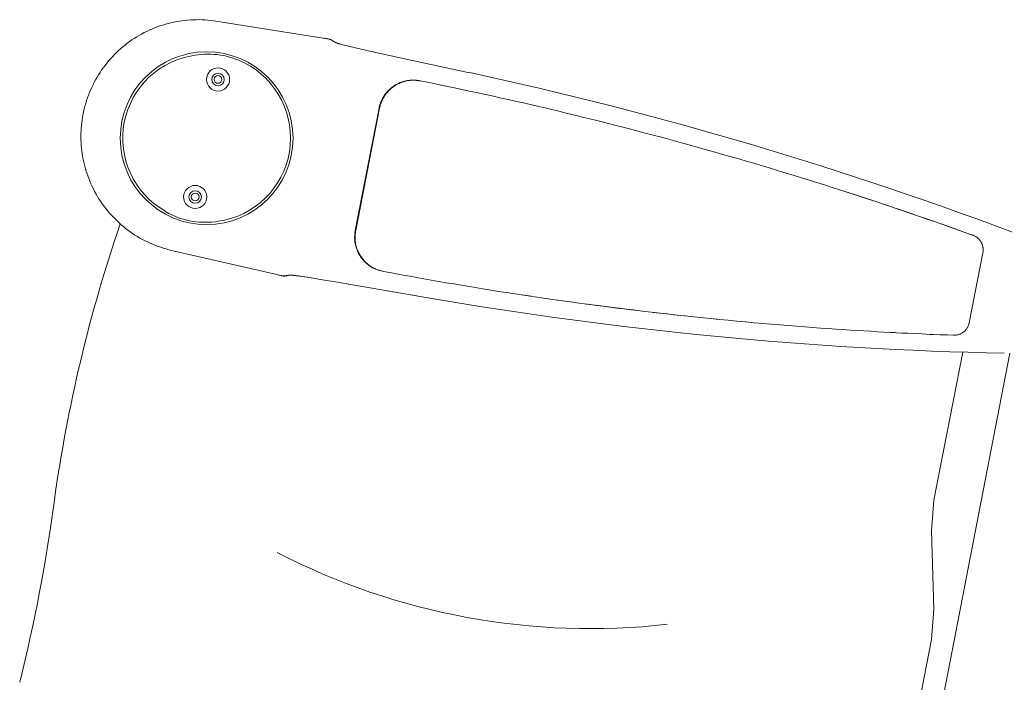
# Model space of a CAD drawing. Header units: inches. Extents: x -2078 to 109126, y -964 to 6385.
# Tile 246 of 256: x 37070 to 37085, y 3932 to 3943. Entities that reach past the tile are written whole.
import ezdxf

# ---------------------------------------------------------------- set-up
doc = ezdxf.new("R2010")
doc.units = ezdxf.units.IN
doc.header["$MEASUREMENT"] = 0
doc.layers.add('16_dwg _2_', color=8, linetype='Continuous', lineweight=9)
doc.layers.add('A-HATCH', color=9, linetype='Continuous')

# ---------------------------------------------------------------- blocks, each defined once
blk = doc.blocks.new('16_dwg _2_-1561311-3-1st Floor - Auditorium')
at = {"color": 254, "lineweight": 9}
for p, q in [((177010.765, 507970.075), (176994.027, 507970.075)), ((177010.736, 507968.238), (177010.722, 507968.134)), ((177010.462, 507965.993), (177010.446, 507965.836)), ((177010.205, 507962.51), (177010.198, 507962.363)), ((177009.865, 507960.64), (177009.867, 507960.738)), ((177009.859, 507960.352), (177009.861, 507960.448)), ((177013.197, 507960.529), (177013.197, 507960.584)), ((177013.198, 507960.462), (177013.198, 507960.473)), ((177009.857, 507960.257), (177009.858, 507960.305)), ((177013.2, 507960.2), (177013.2, 507960.253)), ((177010.16, 507960.008), (177010.163, 507959.998)), ((177010.166, 507959.987), (177010.169, 507959.976)), ((177013.187, 507960.017), (177013.189, 507960.025)), ((177009.845, 507959.68), (177009.845, 507959.683)), ((177010.262, 507959.798), (177010.263, 507959.797)), ((177010.288, 507959.768), (177010.289, 507959.766)), ((177009.844, 507959.642), (177009.844, 507959.644)), ((177010.507, 507959.622), (177010.517, 507959.619)), ((177010.527, 507959.615), (177010.537, 507959.612)), ((177010.547, 507959.61), (177010.556, 507959.607)), ((177012.707, 507959.593), (177012.715, 507959.593)), ((177012.769, 507959.602), (177012.779, 507959.604)), ((177013.502, 507959.642), (177013.502, 507959.644)), ((177009.833, 507959.197), (177009.833, 507959.2)), ((177009.773, 507958.581), (177009.773, 507958.583)), ((177010.684, 507955.326), (177010.687, 507955.323)), ((177010.696, 507955.314), (177010.694, 507955.315)), ((177010.813, 507955.247), (177010.811, 507955.248)), ((177010.827, 507955.242), (177010.829, 507955.241)), ((177010.853, 507955.226), (177010.851, 507955.227)), ((177010.876, 507955.217), (177010.877, 507955.217)), ((177010.893, 507955.207), (177010.891, 507955.208)), ((177010.934, 507955.188), (177010.932, 507955.189))]:
    blk.add_line(p, q, dxfattribs=at)
at = {"color": 254, "lineweight": 9, "flags": 128}
for points in [[(177010.637, 507969.342), (177008.261, 507969.342), (177007.782, 507969.396), (177006.58, 507969.668), (177006.101, 507969.721), (176998.691, 507969.721), (176998.211, 507969.668), (176997.01, 507969.396), (176996.531, 507969.342)], [(177010.871, 507969.15), (177010.855, 507969.039), (177010.857, 507969.051), (177010.871, 507969.143), (177010.871, 507969.15), (177010.873, 507969.159), (177010.875, 507969.169), (177010.877, 507969.178), (177010.88, 507969.187), (177010.883, 507969.196), (177010.887, 507969.205), (177010.891, 507969.214), (177010.895, 507969.222), (177010.899, 507969.231), (177010.904, 507969.239), (177010.909, 507969.247), (177010.915, 507969.255), (177010.92, 507969.262), (177010.927, 507969.27), (177010.933, 507969.277), (177010.939, 507969.284), (177010.946, 507969.29), (177010.953, 507969.297), (177010.961, 507969.303), (177010.968, 507969.309), (177010.976, 507969.314), (177010.984, 507969.319), (177010.993, 507969.324), (177011.001, 507969.328), (177011.01, 507969.333), (177011.018, 507969.336), (177011.027, 507969.34), (177011.036, 507969.343), (177011.045, 507969.346), (177011.054, 507969.348), (177011.064, 507969.35), (177011.073, 507969.352), (177011.083, 507969.353), (177011.092, 507969.354), (177011.102, 507969.355), (177011.111, 507969.355), (177012.234, 507969.355), (177012.244, 507969.355), (177012.253, 507969.354), (177012.263, 507969.353), (177012.272, 507969.352), (177012.282, 507969.35), (177012.291, 507969.348), (177012.3, 507969.346), (177012.309, 507969.343), (177012.318, 507969.34), (177012.327, 507969.336), (177012.336, 507969.333), (177012.344, 507969.328), (177012.353, 507969.324), (177012.361, 507969.319), (177012.369, 507969.314), (177012.377, 507969.309), (177012.385, 507969.303), (177012.392, 507969.297), (177012.399, 507969.29), (177012.406, 507969.284), (177012.413, 507969.277), (177012.419, 507969.27), (177012.425, 507969.262), (177012.431, 507969.255), (177012.436, 507969.247), (177012.441, 507969.239), (177012.446, 507969.231), (177012.451, 507969.222), (177012.455, 507969.214), (177012.459, 507969.205), (177012.462, 507969.196), (177012.465, 507969.187), (177012.468, 507969.178), (177012.471, 507969.169), (177012.473, 507969.159), (177012.474, 507969.15), (177012.485, 507969.079), (177012.502, 507968.969), (177012.48, 507969.11), (177012.474, 507969.143), (177012.474, 507969.15)], [(177010.819, 507968.803), (177010.824, 507968.836), (177010.839, 507968.94), (177010.855, 507969.044), (177010.838, 507968.934), (177010.82, 507968.821), (177010.814, 507968.781), (177010.796, 507968.658), (177010.777, 507968.529), (177010.764, 507968.44), (177010.751, 507968.349), (177010.738, 507968.256), (177010.724, 507968.16), (177010.711, 507968.062), (177010.697, 507967.961), (177010.683, 507967.858), (177010.669, 507967.752), (177010.655, 507967.644), (177010.64, 507967.534), (177010.626, 507967.422), (177010.612, 507967.308), (177010.597, 507967.191), (177010.582, 507967.072), (177010.568, 507966.95), (177010.553, 507966.825), (177010.538, 507966.697), (177010.523, 507966.566), (177010.509, 507966.434), (177010.494, 507966.3), (177010.48, 507966.166), (177010.466, 507966.031), (177010.452, 507965.896), (177010.438, 507965.76), (177010.425, 507965.622), (177010.411, 507965.482), (177010.398, 507965.336), (177010.408, 507965.443)], [(177012.557, 507968.609), (177012.538, 507968.735), (177012.52, 507968.855), (177012.502, 507968.969), (177012.517, 507968.865)], [(177012.567, 507968.529), (177012.552, 507968.637), (177012.533, 507968.758), (177012.517, 507968.865)], [(177012.557, 507968.609), (177012.576, 507968.478), (177012.589, 507968.388), (177012.6, 507968.301), (177012.617, 507968.183), (177012.635, 507968.055), (177012.647, 507967.963), (177012.661, 507967.865), (177012.675, 507967.758), (177012.692, 507967.638), (177012.677, 507967.745), (177012.663, 507967.85), (177012.657, 507967.902), (177012.643, 507968.004), (177012.629, 507968.103), (177012.615, 507968.2)], [(177012.615, 507968.2), (177012.6, 507968.301), (177012.585, 507968.406), (177012.567, 507968.529)], [(177012.748, 507967.19), (177012.734, 507967.305), (177012.72, 507967.419), (177012.706, 507967.53), (177012.692, 507967.638), (177012.707, 507967.515), (177012.724, 507967.377), (177012.743, 507967.23), (177012.762, 507967.074)], [(177012.806, 507966.705), (177012.792, 507966.829), (177012.777, 507966.952), (177012.763, 507967.072), (177012.748, 507967.19)], [(177012.875, 507966.077), (177012.862, 507966.204), (177012.848, 507966.329), (177012.834, 507966.455), (177012.821, 507966.58), (177012.806, 507966.705)], [(177012.902, 507965.817), (177012.888, 507965.948), (177012.875, 507966.077)], [(177012.954, 507965.265), (177012.941, 507965.406), (177012.928, 507965.545), (177012.915, 507965.682), (177012.902, 507965.817)], [(177010.398, 507965.336), (177010.384, 507965.184), (177010.37, 507965.027), (177010.363, 507964.946), (177010.356, 507964.863), (177010.349, 507964.779), (177010.342, 507964.691), (177010.334, 507964.601), (177010.327, 507964.508), (177010.32, 507964.411), (177010.312, 507964.307), (177010.304, 507964.199), (177010.296, 507964.089), (177010.288, 507963.977), (177010.28, 507963.863), (177010.273, 507963.752), (177010.266, 507963.646), (177010.26, 507963.544), (177010.254, 507963.445), (177010.248, 507963.35), (177010.243, 507963.26), (177010.238, 507963.172), (177010.233, 507963.088), (177010.225, 507962.928), (177010.221, 507962.851), (177010.213, 507962.702), (177010.207, 507962.559), (177010.2, 507962.42), (177010.195, 507962.285), (177010.189, 507962.152), (177010.184, 507962.022), (177010.18, 507961.895), (177010.176, 507961.77), (177010.172, 507961.645), (177010.168, 507961.521), (177010.165, 507961.396), (177010.162, 507961.272), (177010.159, 507961.149), (177010.156, 507961.028), (177010.154, 507960.91), (177010.152, 507960.794), (177010.15, 507960.681), (177010.149, 507960.571), (177010.147, 507960.463), (177010.146, 507960.355), (177010.145, 507960.25), (177010.145, 507960.144), (177010.145, 507960.134), (177010.145, 507960.125), (177010.146, 507960.104), (177010.147, 507960.083), (177010.15, 507960.063), (177010.153, 507960.042), (177010.157, 507960.022), (177010.162, 507960.001), (177010.167, 507959.981), (177010.174, 507959.962), (177010.181, 507959.942), (177010.188, 507959.923), (177010.197, 507959.904), (177010.206, 507959.885), (177010.216, 507959.867), (177010.227, 507959.849), (177010.238, 507959.832), (177010.25, 507959.815), (177010.262, 507959.798), (177010.276, 507959.782), (177010.289, 507959.766), (177010.304, 507959.751), (177010.319, 507959.737), (177010.334, 507959.723), (177010.35, 507959.71), (177010.366, 507959.697), (177010.383, 507959.685), (177010.401, 507959.674), (177010.419, 507959.663), (177010.437, 507959.653), (177010.455, 507959.644), (177010.474, 507959.635), (177010.493, 507959.627), (177010.513, 507959.62), (177010.532, 507959.614), (177010.552, 507959.608), (177010.573, 507959.603), (177010.593, 507959.599), (177010.613, 507959.596), (177010.634, 507959.593), (177010.655, 507959.591), (177010.676, 507959.59), (177010.692, 507959.59), (177012.654, 507959.59), (177012.654, 507959.596)], [(177013.158, 507962.102), (177013.153, 507962.24), (177013.147, 507962.379), (177013.141, 507962.518), (177013.134, 507962.658), (177013.127, 507962.801), (177013.12, 507962.948), (177013.112, 507963.102), (177013.107, 507963.181), (177013.103, 507963.263), (177013.098, 507963.347), (177013.093, 507963.434), (177013.087, 507963.524), (177013.081, 507963.618), (177013.075, 507963.717), (177013.068, 507963.819), (177013.061, 507963.928), (177013.053, 507964.041), (177013.045, 507964.154), (177013.036, 507964.269), (177013.028, 507964.384), (177013.019, 507964.494), (177013.011, 507964.598), (177013.003, 507964.698), (177012.995, 507964.792), (177012.988, 507964.88), (177012.974, 507965.043), (177012.967, 507965.119), (177012.954, 507965.265)], [(177010.367, 507964.993), (177010.357, 507964.872), (177010.348, 507964.763), (177010.34, 507964.664), (177010.331, 507964.545), (177010.322, 507964.441)], [(177010.306, 507964.229), (177010.299, 507964.121), (177010.292, 507964.021), (177010.284, 507963.905), (177010.277, 507963.806), (177010.269, 507963.694), (177010.262, 507963.569), (177010.256, 507963.478), (177010.25, 507963.381)], [(177010.238, 507963.163), (177010.231, 507963.043), (177010.224, 507962.916)], [(177013.189, 507961.051), (177013.186, 507961.173), (177013.183, 507961.299), (177013.18, 507961.427), (177013.176, 507961.557), (177013.172, 507961.691), (177013.168, 507961.827), (177013.163, 507961.964), (177013.158, 507962.102)], [(177013.193, 507960.813), (177013.191, 507960.93), (177013.189, 507961.051)], [(177009.832, 507959.166), (177009.835, 507959.263), (177009.838, 507959.408), (177009.848, 507959.806), (177009.852, 507960.026), (177009.87, 507960.883)], [(177013.195, 507960.058), (177013.196, 507960.065), (177013.197, 507960.073), (177013.198, 507960.08), (177013.198, 507960.087), (177013.199, 507960.094), (177013.199, 507960.1), (177013.2, 507960.107), (177013.2, 507960.113), (177013.201, 507960.125), (177013.201, 507960.144), (177013.201, 507960.137), (177013.201, 507960.144), (177013.2, 507960.253), (177013.199, 507960.362), (177013.198, 507960.473), (177013.197, 507960.584), (177013.195, 507960.697), (177013.193, 507960.813)], [(177013.475, 507960.883), (177013.489, 507960.211), (177013.495, 507959.937), (177013.499, 507959.764), (177013.51, 507959.298)], [(177013.201, 507960.13), (177013.201, 507960.134), (177013.201, 507960.137)], [(177010.145, 507960.129), (177010.146, 507960.111), (177010.147, 507960.093), (177010.149, 507960.076), (177010.151, 507960.058), (177010.155, 507960.04), (177010.158, 507960.022), (177010.163, 507960.005), (177010.167, 507959.987), (177010.173, 507959.97), (177010.179, 507959.953), (177010.185, 507959.937), (177010.192, 507959.92), (177010.2, 507959.904), (177010.208, 507959.888), (177010.217, 507959.872), (177010.226, 507959.856), (177010.236, 507959.841), (177010.246, 507959.826), (177010.257, 507959.812), (177010.268, 507959.798), (177010.279, 507959.784), (177010.291, 507959.771), (177010.304, 507959.758), (177010.317, 507959.745), (177010.33, 507959.733), (177010.344, 507959.721), (177010.358, 507959.71), (177010.372, 507959.699), (177010.387, 507959.689), (177010.402, 507959.679), (177010.417, 507959.67), (177010.433, 507959.661), (177010.449, 507959.653), (177010.465, 507959.645), (177010.482, 507959.638), (177010.499, 507959.632), (177010.515, 507959.626), (177010.533, 507959.62), (177010.55, 507959.615), (177010.567, 507959.611), (177010.585, 507959.607), (177010.602, 507959.604), (177010.62, 507959.601), (177010.638, 507959.599), (177010.656, 507959.598), (177010.674, 507959.597), (177010.692, 507959.596), (177012.654, 507959.596), (177012.672, 507959.597), (177012.69, 507959.598), (177012.707, 507959.599), (177012.725, 507959.601), (177012.743, 507959.604), (177012.761, 507959.607), (177012.778, 507959.611), (177012.796, 507959.615), (177012.813, 507959.62), (177012.83, 507959.626), (177012.847, 507959.632), (177012.864, 507959.638), (177012.88, 507959.645), (177012.896, 507959.653), (177012.912, 507959.661), (177012.928, 507959.67), (177012.943, 507959.679), (177012.958, 507959.689), (177012.973, 507959.699), (177012.988, 507959.71), (177013.002, 507959.721), (177013.015, 507959.733), (177013.029, 507959.745), (177013.041, 507959.758), (177013.054, 507959.771), (177013.066, 507959.784), (177013.078, 507959.798), (177013.089, 507959.812), (177013.099, 507959.826), (177013.11, 507959.841), (177013.119, 507959.856), (177013.128, 507959.872), (177013.137, 507959.888), (177013.145, 507959.904), (177013.153, 507959.92), (177013.16, 507959.936), (177013.167, 507959.953), (177013.173, 507959.97), (177013.178, 507959.987), (177013.183, 507960.005), (177013.187, 507960.022), (177013.191, 507960.04), (177013.194, 507960.058), (177013.196, 507960.075), (177013.198, 507960.093), (177013.2, 507960.111), (177013.201, 507960.129), (177013.201, 507960.125), (177013.2, 507960.104), (177013.198, 507960.083), (177013.196, 507960.062), (177013.192, 507960.042), (177013.188, 507960.021), (177013.183, 507960.001), (177013.178, 507959.981), (177013.172, 507959.961), (177013.165, 507959.942), (177013.157, 507959.922), (177013.148, 507959.903), (177013.139, 507959.885), (177013.129, 507959.867), (177013.118, 507959.849), (177013.107, 507959.831), (177013.095, 507959.814), (177013.083, 507959.798), (177013.069, 507959.782), (177013.056, 507959.766), (177013.041, 507959.751), (177013.026, 507959.737), (177013.011, 507959.723), (177012.995, 507959.71), (177012.979, 507959.697), (177012.962, 507959.685), (177012.944, 507959.674), (177012.926, 507959.663), (177012.908, 507959.653), (177012.89, 507959.644), (177012.871, 507959.635), (177012.852, 507959.627), (177012.832, 507959.62), (177012.813, 507959.614), (177012.793, 507959.608), (177012.772, 507959.603), (177012.752, 507959.599), (177012.732, 507959.596), (177012.711, 507959.593), (177012.69, 507959.591), (177012.669, 507959.59), (177012.654, 507959.59), (177012.661, 507959.59), (177012.668, 507959.59), (177012.676, 507959.59)], [(177013.163, 507959.938), (177013.167, 507959.949), (177013.171, 507959.959), (177013.174, 507959.969), (177013.177, 507959.979), (177013.18, 507959.989), (177013.183, 507959.998), (177013.185, 507960.008)], [(177013.191, 507960.034), (177013.192, 507960.042), (177013.194, 507960.05)], [(177010.173, 507959.964), (177010.177, 507959.952), (177010.182, 507959.94)], [(177010.187, 507959.927), (177010.192, 507959.914), (177010.199, 507959.9)], [(177010.206, 507959.886), (177010.213, 507959.872), (177010.222, 507959.857), (177010.231, 507959.842), (177010.241, 507959.827), (177010.252, 507959.812)], [(177013.094, 507959.813), (177013.104, 507959.827), (177013.113, 507959.84), (177013.121, 507959.853), (177013.129, 507959.866), (177013.136, 507959.879), (177013.142, 507959.891), (177013.148, 507959.903), (177013.154, 507959.915), (177013.159, 507959.927)], [(177010.302, 507959.753), (177010.316, 507959.74), (177010.33, 507959.727), (177010.344, 507959.715), (177010.358, 507959.703), (177010.372, 507959.693), (177010.386, 507959.683)], [(177010.399, 507959.675), (177010.413, 507959.667), (177010.425, 507959.659), (177010.438, 507959.653)], [(177012.943, 507959.673), (177012.958, 507959.683), (177012.973, 507959.693), (177012.988, 507959.704), (177013.003, 507959.716), (177013.018, 507959.729), (177013.032, 507959.742), (177013.046, 507959.756), (177013.059, 507959.77), (177013.072, 507959.784), (177013.083, 507959.799)], [(177010.45, 507959.646), (177010.462, 507959.641), (177010.474, 507959.635), (177010.485, 507959.631), (177010.496, 507959.626)], [(177010.565, 507959.605), (177010.574, 507959.603), (177010.583, 507959.601), (177010.591, 507959.599), (177010.599, 507959.598)], [(177010.607, 507959.597), (177010.615, 507959.595), (177010.622, 507959.594), (177010.63, 507959.594), (177010.637, 507959.593), (177010.644, 507959.592), (177010.65, 507959.592), (177010.657, 507959.591), (177010.663, 507959.591)], [(177012.683, 507959.591), (177012.691, 507959.591), (177012.699, 507959.592)], [(177012.723, 507959.594), (177012.732, 507959.596), (177012.74, 507959.597), (177012.75, 507959.598), (177012.759, 507959.6)], [(177012.789, 507959.607), (177012.8, 507959.61), (177012.811, 507959.613), (177012.822, 507959.617), (177012.834, 507959.621)], [(177012.846, 507959.625), (177012.859, 507959.63), (177012.872, 507959.636)], [(177012.886, 507959.642), (177012.9, 507959.648), (177012.914, 507959.656), (177012.928, 507959.664)], [(177013.509, 507959.335), (177013.51, 507959.298), (177013.525, 507958.862), (177013.527, 507958.835), (177013.527, 507958.823), (177013.528, 507958.811), (177013.529, 507958.8), (177013.53, 507958.79), (177013.531, 507958.781), (177013.532, 507958.772), (177013.532, 507958.764), (177013.533, 507958.757), (177013.534, 507958.75), (177013.535, 507958.744), (177013.536, 507958.738), (177013.536, 507958.733), (177013.537, 507958.729), (177013.538, 507958.725), (177013.538, 507958.723), (177013.539, 507958.72), (177013.539, 507958.719), (177013.561, 507958.66), (177013.567, 507958.644), (177013.569, 507958.637), (177013.567, 507958.642), (177013.567, 507958.644), (177013.567, 507958.642), (177013.568, 507958.64), (177013.568, 507958.638), (177013.569, 507958.637), (177013.569, 507958.635), (177013.57, 507958.634), (177013.57, 507958.632), (177013.57, 507958.631), (177013.57, 507958.629), (177013.57, 507958.628), (177013.571, 507958.627), (177013.571, 507958.626), (177013.571, 507958.624), (177013.571, 507958.623), (177013.571, 507958.622), (177013.571, 507958.621), (177013.571, 507958.62), (177013.571, 507958.618), (177013.571, 507958.617), (177013.572, 507958.616), (177013.572, 507958.607), (177013.572, 507958.604), (177013.572, 507958.596)], [(177009.773, 507958.569), (177009.773, 507958.578), (177009.773, 507958.589), (177009.773, 507958.587), (177009.773, 507958.598), (177009.773, 507958.593), (177009.773, 507958.602), (177009.774, 507958.598), (177009.774, 507958.605), (177009.774, 507958.608), (177009.774, 507958.602), (177009.774, 507958.604), (177009.774, 507958.606), (177009.774, 507958.608), (177009.774, 507958.61), (177009.774, 507958.611), (177009.774, 507958.613), (177009.774, 507958.614), (177009.774, 507958.615), (177009.774, 507958.616), (177009.774, 507958.617), (177009.774, 507958.622), (177009.774, 507958.623), (177009.775, 507958.624), (177009.775, 507958.626), (177009.775, 507958.627), (177009.775, 507958.628), (177009.775, 507958.629), (177009.775, 507958.63), (177009.775, 507958.631), (177009.776, 507958.633), (177009.776, 507958.634), (177009.776, 507958.636), (177009.777, 507958.637), (177009.777, 507958.639), (177009.778, 507958.64), (177009.778, 507958.642), (177009.779, 507958.644), (177009.806, 507958.719), (177009.807, 507958.72), (177009.807, 507958.722), (177009.808, 507958.725), (177009.808, 507958.729), (177009.809, 507958.733), (177009.81, 507958.738), (177009.811, 507958.744), (177009.811, 507958.75), (177009.812, 507958.756), (177009.813, 507958.764), (177009.814, 507958.772), (177009.815, 507958.781), (177009.816, 507958.79), (177009.816, 507958.8), (177009.817, 507958.811), (177009.818, 507958.823), (177009.82, 507958.848), (177009.821, 507958.877), (177009.823, 507958.909)], [(177009.778, 507958.642), (177009.777, 507958.638), (177009.776, 507958.635), (177009.775, 507958.631), (177009.775, 507958.627), (177009.775, 507958.623), (177009.775, 507958.619), (177009.802, 507958.694), (177009.802, 507958.697), (177009.802, 507958.701), (177009.803, 507958.705), (177009.803, 507958.709), (177009.804, 507958.713), (177009.806, 507958.717), (177009.806, 507958.719), (177009.81, 507958.729), (177009.811, 507958.74), (177009.812, 507958.751), (177009.814, 507958.764), (177009.815, 507958.777), (177009.816, 507958.792), (177009.817, 507958.808), (177009.819, 507958.825), (177009.82, 507958.843), (177009.821, 507958.862), (177009.823, 507958.904)], [(177009.774, 507958.616), (177009.774, 507958.617), (177009.774, 507958.618), (177009.774, 507958.619), (177009.774, 507958.62), (177009.774, 507958.621)], [(177009.774, 507958.611), (177009.774, 507958.613), (177009.774, 507958.616)], [(177009.802, 507958.694), (177009.804, 507958.698), (177009.805, 507958.704), (177009.807, 507958.711), (177009.808, 507958.72)], [(177013.572, 507958.616), (177013.572, 507958.615), (177013.572, 507958.613), (177013.572, 507958.61)], [(177013.572, 507958.596), (177013.572, 507958.59), (177013.572, 507958.592), (177013.572, 507958.584), (177013.572, 507958.586)], [(177013.572, 507958.578), (177013.572, 507958.581), (177013.572, 507958.583), (177013.572, 507958.569), (177013.572, 507958.56)], [(177013.572, 507958.56), (177013.572, 507958.546), (177013.571, 507958.531), (177013.571, 507958.516), (177013.511, 507956.808), (177013.509, 507956.768), (177013.506, 507956.723), (177013.502, 507956.679), (177013.497, 507956.634), (177013.49, 507956.589), (177013.483, 507956.545), (177013.474, 507956.501), (177013.465, 507956.457), (177013.454, 507956.413), (177013.442, 507956.37), (177013.429, 507956.327), (177013.415, 507956.284), (177013.4, 507956.242), (177013.385, 507956.199), (177013.368, 507956.158), (177013.35, 507956.117), (177013.331, 507956.076), (177013.311, 507956.036), (177013.29, 507955.996), (177013.268, 507955.956), (177013.245, 507955.918), (177013.221, 507955.88), (177013.196, 507955.842), (177013.171, 507955.805), (177013.144, 507955.769), (177013.117, 507955.733), (177013.088, 507955.698), (177013.059, 507955.664), (177013.029, 507955.63), (177012.998, 507955.598), (177012.967, 507955.566), (177012.934, 507955.534), (177012.901, 507955.504), (177012.867, 507955.474), (177012.833, 507955.445), (177012.798, 507955.417), (177012.762, 507955.39), (177012.725, 507955.364), (177012.688, 507955.339), (177012.65, 507955.315), (177012.612, 507955.291), (177012.573, 507955.269), (177012.533, 507955.247), (177012.493, 507955.227), (177012.453, 507955.207), (177012.412, 507955.188), (177012.37, 507955.171), (177012.328, 507955.154), (177012.286, 507955.139), (177012.244, 507955.124), (177012.201, 507955.111), (177012.157, 507955.099), (177012.114, 507955.087), (177012.07, 507955.077), (177012.026, 507955.068), (177011.982, 507955.06), (177011.937, 507955.053), (177011.893, 507955.047), (177011.848, 507955.042), (177011.803, 507955.038), (177011.758, 507955.036), (177011.713, 507955.034), (177011.673, 507955.034), (177011.633, 507955.034), (177011.588, 507955.036), (177011.543, 507955.038), (177011.498, 507955.042), (177011.453, 507955.047), (177011.409, 507955.053), (177011.364, 507955.06), (177011.32, 507955.068), (177011.276, 507955.077), (177011.232, 507955.087), (177011.188, 507955.098), (177011.145, 507955.111), (177011.102, 507955.124), (177011.06, 507955.139), (177011.017, 507955.154), (177010.976, 507955.171), (177010.934, 507955.188), (177010.893, 507955.207), (177010.853, 507955.226), (177010.813, 507955.247), (177010.773, 507955.268), (177010.734, 507955.291), (177010.696, 507955.314), (177010.658, 507955.339), (177010.621, 507955.364), (177010.584, 507955.39), (177010.548, 507955.417), (177010.513, 507955.445), (177010.478, 507955.474), (177010.444, 507955.504), (177010.411, 507955.534), (177010.379, 507955.565), (177010.347, 507955.597), (177010.317, 507955.63), (177010.287, 507955.664), (177010.257, 507955.698), (177010.229, 507955.733), (177010.202, 507955.768), (177010.175, 507955.805), (177010.149, 507955.842), (177010.125, 507955.879), (177010.101, 507955.917), (177010.078, 507955.956), (177010.056, 507955.995), (177010.035, 507956.035), (177010.015, 507956.075), (177009.996, 507956.116), (177009.978, 507956.157), (177009.961, 507956.199), (177009.945, 507956.241), (177009.93, 507956.284), (177009.916, 507956.326), (177009.903, 507956.369), (177009.892, 507956.413), (177009.881, 507956.457), (177009.871, 507956.5), (177009.863, 507956.545), (177009.855, 507956.589), (177009.849, 507956.633), (177009.844, 507956.678), (177009.839, 507956.723), (177009.836, 507956.768), (177009.834, 507956.808), (177009.775, 507958.51), (177009.774, 507958.526), (177009.774, 507958.541), (177009.774, 507958.555), (177009.773, 507958.569)], [(177010.413, 507956.608), (177010.409, 507956.615), (177010.409, 507956.615), (177010.409, 507956.616), (177010.408, 507956.617), (177010.408, 507956.619), (177010.407, 507956.62), (177010.407, 507956.622), (177010.406, 507956.623), (177010.406, 507956.625), (177010.405, 507956.627), (177010.404, 507956.629), (177010.403, 507956.633), (177010.402, 507956.635), (177010.401, 507956.64), (177010.4, 507956.643), (177010.398, 507956.648), (177010.397, 507956.65), (177010.395, 507956.658), (177010.397, 507956.653)], [(177010.419, 507956.596), (177010.424, 507956.588), (177010.419, 507956.596), (177010.413, 507956.608)], [(177010.73, 507955.296), (177010.733, 507955.295), (177010.733, 507955.292)], [(177010.781, 507955.267), (177010.773, 507955.268), (177010.772, 507955.269)]]:
    blk.add_lwpolyline(points, dxfattribs=at)
blk.add_lwpolyline([(177009.831, 507959.108), (177009.832, 507959.166), (177009.83, 507959.081), (177009.828, 507959.031), (177009.826, 507958.986), (177009.825, 507958.946), (177009.823, 507958.909), (177009.825, 507958.949), (177009.827, 507958.998), (177009.829, 507959.051)], close=True, dxfattribs=at)
at = {"color": 254, "lineweight": 9}
for centre, radius in [((177011.673, 507957.015), 1.36), ((177010.73, 507957.015), 0.182), ((177012.615, 507957.015), 0.182), ((177010.73, 507957.015), 0.0988), ((177010.73, 507957.015), 0.0608), ((177012.615, 507957.015), 0.0988), ((177012.615, 507957.015), 0.0608)]:
    blk.add_circle(centre, radius, dxfattribs=at)
for centre, radius, start, end in [((177070.55, 507959.642), 60.693, 170.18515, 178.82805), ((176952.796, 507959.642), 60.693, 1.17195, 9.81485), ((177015.78, 507962.371), 10.732, 162.5195, 196.3454), ((177011.676, 507957.011), 1.325, 15.8345, 160.9722), ((177011.611, 507957.007), 1.265, 159.8381, 195.9948), ((177011.735, 507957.024), 1.265, 339.8381, 15.9948), ((177011.673, 507957.015), 1.32, 198.8889, 341.1111), ((177004.059, 507929.847), 25.95, 86.5476, 92.9981), ((177006.885, 507979.015), 23.299, 266.8913, 277.9044)]:
    blk.add_arc(centre, radius, start, end, dxfattribs=at)
blk = doc.blocks.new('W3RFVW29R')
at = {"layer": '16_dwg _2_', "color": 250, "extrusion": (0, 0, -1), "zscale": -1, "rotation": 100.9999999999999}
blk.add_blockref('16_dwg _2_-1561311-3-1st Floor - Auditorium', (523973.108, -72928.684), dxfattribs=at)

msp = doc.modelspace()

# ---------------------------------------------------------------- block references
at = {"layer": 'A-HATCH'}
msp.add_blockref('W3RFVW29R', (28645.88, 32.751), dxfattribs=at)

doc.saveas('drawing.dxf')
